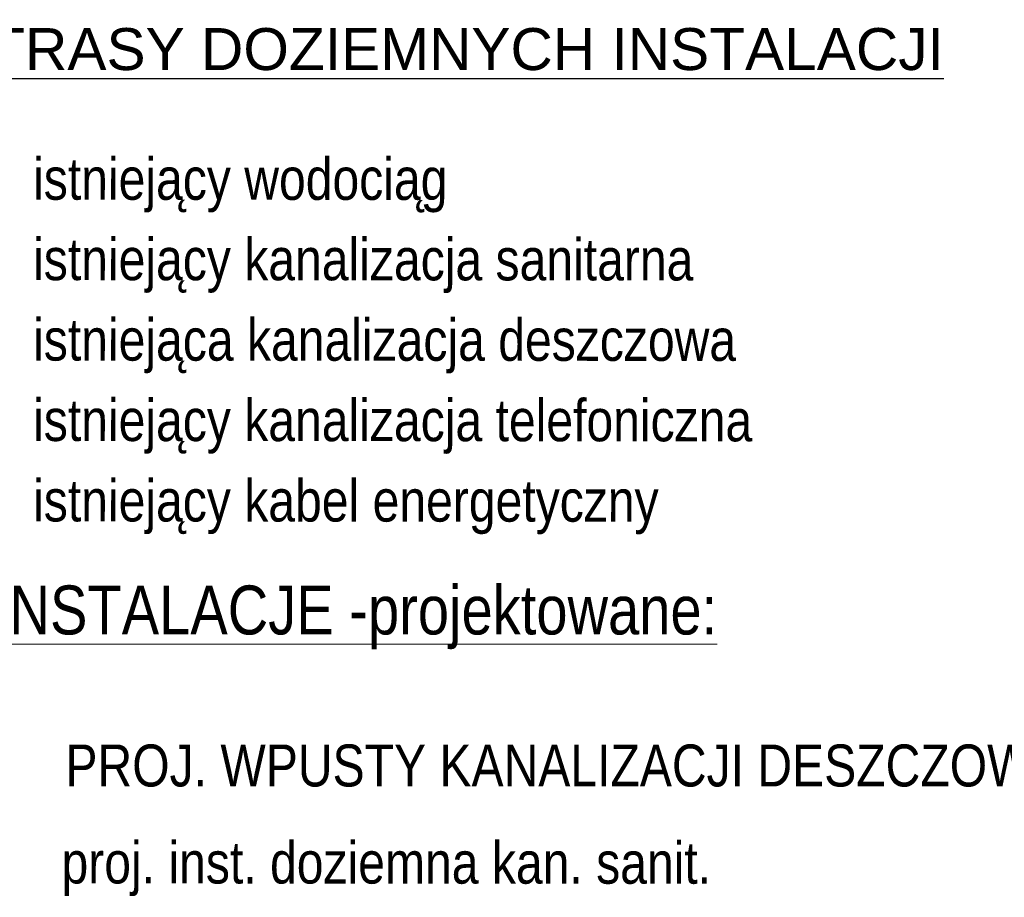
# Model space of a CAD drawing. Header units: metres. Extents: x 7472034 to 8440138, y 5890133 to 5961460.
# Tile 91 of 103: x 8439629 to 8439657, y 5890387 to 5890412. Entities that reach past the tile are written whole.
import ezdxf

# ---------------------------------------------------------------- set-up
doc = ezdxf.new("R2010")
doc.units = ezdxf.units.M
doc.header["$MEASUREMENT"] = 0
doc.layers.add('_IS.LEGENDA.1', color=7, linetype='CONTINUOUS', lineweight=20)
doc.layers.add('_IS_legenda', color=7, linetype='CONTINUOUS', lineweight=20)
doc.styles.add('ARIAL', font='arial.ttf')
doc.styles.add('Arial Narrow', font='ARIALN.TTF')

msp = doc.modelspace()

# ---------------------------------------------------------------- texts
at = {"layer": '_IS.LEGENDA.1', "lineweight": 25, "style": 'ARIAL'}
msp.add_text('%%UISTNIEJĄCE TRASY DOZIEMNYCH INSTALACJI', height=1.2, dxfattribs=at).set_placement((8439617.684, 5890410.907))
at = {"layer": '_IS.LEGENDA.1', "style": 'Arial Narrow'}
for s, p in [('istniejący wodociąg', (8439629.091, 5890407.199)), ('istniejący kanalizacja sanitarna', (8439629.091, 5890404.899)), ('istniejąca kanalizacja deszczowa', (8439629.091, 5890402.599)), ('istniejący kanalizacja telefoniczna', (8439629.091, 5890400.299)), ('istniejący kabel energetyczny', (8439629.091, 5890397.999))]:
    msp.add_text(s, height=1.2, rotation=359.9719, dxfattribs=at).set_placement(p)
at = {"layer": '_IS_legenda', "style": 'Arial Narrow'}
for s, height, p in [('%%UOZNACZENIA INSTALACJE -projektowane:', 1.4, (8439617.192, 5890394.766, 0)), ('PROJ. WPUSTY KANALIZACJI DESZCZOWEJ', 1.2, (8439630.015, 5890390.419))]:
    msp.add_text(s, height=height, dxfattribs=at).set_placement(p)
msp.add_text('proj. inst. doziemna kan. sanit.', height=1.2, rotation=359.9719, dxfattribs=at).set_placement((8439629.903, 5890387.646))

doc.saveas('drawing.dxf')
